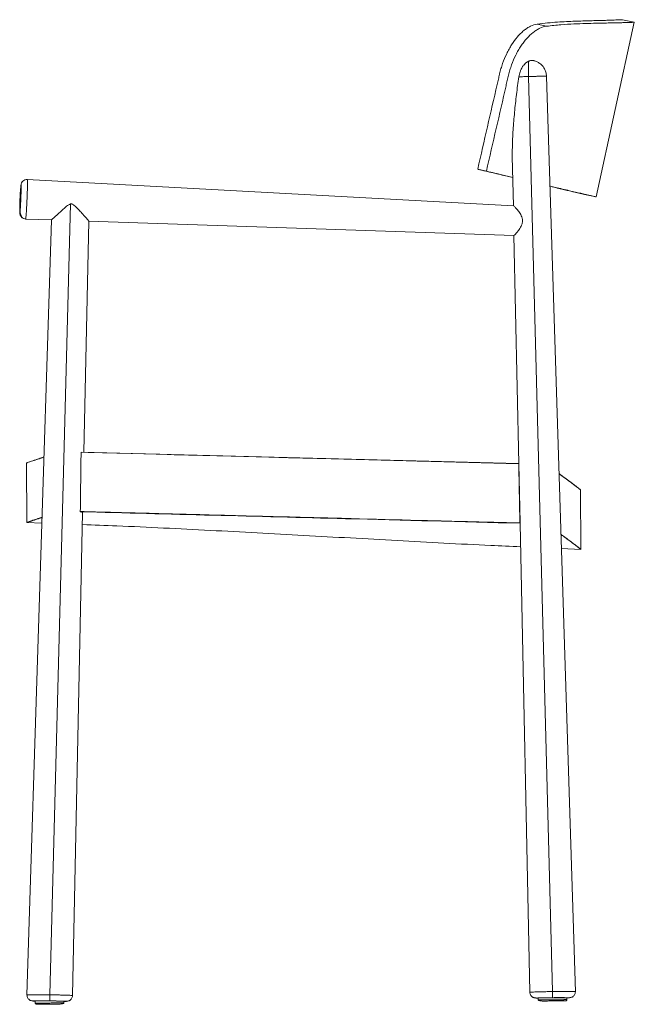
# Model space of a CAD drawing. Header units: millimetres. Extents: x -593 to -78, y -164 to 661.
import ezdxf

# ---------------------------------------------------------------- set-up
doc = ezdxf.new("R2010")
doc.units = ezdxf.units.MM

msp = doc.modelspace()

# ---------------------------------------------------------------- linework, layer by layer
at = {"color": 7, "linetype": 'Continuous', "lineweight": 15}
for p, q in [((-77.83, 659.09), (-87.71, 661.25)), ((-159.3, 657.49), (-151.33, 655.75)), ((-109.85, 512.77), (-77.89, 659.09)), ((-166.43, 613.66), (-146.35, -152.93)), ((-127.27, -153.01), (-151.37, 613.78)), ((-180.09, 546.51), (-179.23, 505.39)), ((-209.12, 536.04), (-201.8, 534.44)), ((-201.37, 534.29), (-208.69, 535.89)), ((-586.56, 526.99), (-587.61, 527.27)), ((-179.16, 505.41), (-586.65, 527.31)), ((-119.68, 514.91), (-109.79, 512.75)), ((-567.82, -155.64), (-550.47, 506.95)), ((-589.02, 494.4), (-587.98, 494.59)), ((-588.09, 494.28), (-566.34, 493.55)), ((-566.49, 493.43), (-586.9, -155.72)), ((-566.49, 493.43), (-566.49, 493.43)), ((-539.21, 298.93), (-535.16, 492.42)), ((-535.46, 492.51), (-178.68, 480.53)), ((-178.71, 480.53), (-174.7, 289.38)), ((-541.56, 298.99), (-174.51, 289.38)), ((-541.56, 298.99), (-541.56, 298.89)), ((-174.5, 289.27), (-541.56, 298.89)), ((-587.29, 289.89), (-587.28, 289.99)), ((-587, 240.13), (-587.29, 289.89)), ((-587.29, 289.89), (-587.29, 289.89)), ((-573.78, 294.43), (-572.74, 294.78)), ((-173.53, 239.66), (-174.5, 289.27)), ((-174.63, 285.87), (-173.69, 241.06)), ((-122.89, 267.37), (-122.88, 267.47)), ((-122.62, 217.57), (-122.89, 267.37)), ((-122.89, 267.37), (-122.89, 267.37)), ((-122.89, 267.37), (-122.89, 267.37)), ((-548.75, -156.23), (-540.27, 248.35)), ((-542.24, 249.13), (-542.18, 249.21)), ((-542.23, 249.22), (-542.18, 249.21)), ((-587, 240.09), (-587, 240.09)), ((-587, 240.09), (-587, 239.99)), ((-587, 239.97), (-574.47, 239.51)), ((-173.55, 239.63), (-173.53, 239.66)), ((-173.65, 239.06), (-165.43, -153.51)), ((-138.94, 218.21), (-122.62, 217.49)), ((-122.62, 217.57), (-122.62, 217.47)), ((-122.62, 217.57), (-122.62, 217.57)), ((-567.86, -160.75), (-567.82, -155.64)), ((-146.35, -152.93), (-146.31, -158.04)), ((-579.95, -160.83), (-579.93, -162.61)), ((-555.94, -162.39), (-555.95, -161.04)), ((-158.31, -158.33), (-158.29, -159.9)), ((-134.29, -159.68), (-134.31, -158.12))]:
    msp.add_line(p, q, dxfattribs=at)
at = {"color": 7, "linetype": 'Continuous', "lineweight": 15, "flags": 128}
for points in [[(-541.56, 298.89), (-535.57, 298.73), (-523.58, 298.42), (-499.61, 297.79), (-487.62, 297.48), (-475.64, 297.16), (-463.65, 296.85), (-451.66, 296.54), (-427.69, 295.91), (-415.7, 295.6), (-403.72, 295.28), (-391.73, 294.97), (-367.76, 294.34), (-355.77, 294.03), (-343.78, 293.71), (-331.8, 293.4), (-307.82, 292.77), (-283.85, 292.14), (-259.88, 291.52), (-247.89, 291.2), (-223.92, 290.57), (-199.21, 289.93), (-174.5, 289.28)], [(-174.51, 289.38), (-174.51, 289.33), (-174.5, 289.28)], [(-542.24, 249.03), (-542.24, 249.05), (-542.24, 249.08), (-542.24, 249.1), (-542.24, 249.13)], [(-173.53, 239.5), (-179.52, 239.66), (-203.49, 240.29), (-227.47, 240.91), (-251.44, 241.54), (-275.42, 242.16), (-287.4, 242.47), (-311.38, 243.1), (-335.35, 243.72), (-359.33, 244.35), (-383.3, 244.98), (-431.25, 246.23), (-455.22, 246.85), (-479.2, 247.48), (-503.17, 248.11), (-522.7, 248.62), (-542.24, 249.13)], [(-173.52, 239.4), (-173.52, 239.43), (-173.52, 239.45), (-173.53, 239.48), (-173.53, 239.5)], [(-579.95, -160.95), (-580.31, -160.92), (-580.45, -160.88), (-580.22, -160.85), (-579.64, -160.82), (-578.73, -160.79), (-577.51, -160.77), (-576.01, -160.76), (-574.28, -160.75), (-572.36, -160.76), (-570.32, -160.76), (-568.21, -160.78), (-566.1, -160.8), (-564.04, -160.82), (-562.09, -160.86), (-560.3, -160.89), (-558.74, -160.93), (-557.45, -160.97), (-556.45, -161.01), (-555.79, -161.05), (-555.47, -161.09), (-555.52, -161.13), (-555.92, -161.16), (-555.95, -161.16)], [(-158.3, -158.45), (-158.52, -158.44), (-158.79, -158.4), (-158.7, -158.37), (-158.26, -158.33), (-157.47, -158.29), (-156.36, -158.24), (-154.96, -158.2), (-153.31, -158.17), (-151.46, -158.13), (-149.46, -158.1), (-147.37, -158.08), (-145.25, -158.06), (-143.16, -158.05), (-141.16, -158.04), (-139.31, -158.04), (-137.66, -158.05), (-136.26, -158.07), (-135.15, -158.09), (-134.35, -158.12), (-133.91, -158.15), (-133.82, -158.19), (-134.09, -158.23), (-134.31, -158.24)]]:
    msp.add_lwpolyline(points, dxfattribs=at)
at = {"color": 7, "linetype": 'Continuous', "lineweight": 15}
msp.add_arc((-586.92, 522.32), 5, 86.9365, 177.51352, dxfattribs=at)
for points, knots in [([(-87.73, 661.23), (-87.73, 661.23), (-87.71, 661.23), (-88.43, 661.2), (-89.8, 661.14), (-91.85, 661.06), (-94.54, 660.95), (-97.32, 660.85), (-100.5, 660.75), (-104.08, 660.64), (-109, 660.51), (-114.57, 660.37), (-120.78, 660.21), (-127.5, 659.99), (-134.66, 659.69), (-142.27, 659.24), (-150.41, 658.62), (-156.34, 657.87), (-159.3, 657.49)], [0, 0, 0, 0, 0.041571, 0.108589, 0.175492, 0.242511, 0.309414, 0.376317, 0.409763, 0.476666, 0.543628, 0.61059, 0.678038, 0.745486, 0.808843, 0.872198, 0.936103, 1, 1, 1, 1]), ([(-159.3, 657.49), (-161.13, 657.22), (-162.98, 656.63), (-165.79, 655.28), (-166.74, 654.74), (-168.62, 653.52), (-169.55, 652.84), (-171.39, 651.35), (-172.29, 650.54), (-174.07, 648.79), (-174.95, 647.85), (-177.53, 644.85), (-179.14, 642.67), (-181.39, 639.13), (-182.12, 637.91), (-183.17, 636.01), (-183.51, 635.37), (-184.18, 634.08), (-184.5, 633.42), (-186.08, 630.13), (-187.2, 627.39), (-188.44, 623.85), (-188.68, 623.14), (-189.15, 621.7), (-189.37, 620.98), (-190.01, 618.79), (-190.4, 617.33), (-190.84, 615.48), (-190.93, 615.11), (-191.1, 614.38), (-191.35, 613.27), (-191.95, 610.68), (-197.9, 584.81), (-203.68, 559.69), (-209.12, 536.04)], [0, 0, 0, 0, 0.0625, 0.0625, 0.09375, 0.09375, 0.125, 0.125, 0.15625, 0.15625, 0.1875, 0.1875, 0.25, 0.25, 0.28125, 0.28125, 0.296875, 0.296875, 0.3125, 0.3125, 0.375, 0.375, 0.390625, 0.390625, 0.40625, 0.40625, 0.4375, 0.4375, 0.445313, 0.445313, 0.453125, 0.46875, 0.5, 1, 1, 1, 1]), ([(-151.33, 655.75), (-153.17, 655.5), (-155.03, 654.94), (-157.85, 653.64), (-158.8, 653.14), (-160.22, 652.26), (-160.69, 651.94), (-161.63, 651.29), (-162.1, 650.94), (-164.42, 649.14), (-166.22, 647.44), (-168.41, 645.01), (-168.84, 644.51), (-169.69, 643.48), (-170.11, 642.96), (-171.34, 641.35), (-172.14, 640.23), (-173.68, 637.91), (-174.42, 636.7), (-175.85, 634.21), (-176.54, 632.92), (-178.49, 628.97), (-179.65, 626.25), (-181.18, 622.02), (-181.65, 620.58), (-182.32, 618.4), (-182.53, 617.66), (-182.93, 616.19), (-183.12, 615.45), (-183.48, 613.97), (-183.65, 613.23), (-184, 611.74), (-184.51, 609.51), (-190.5, 583.5), (-196.32, 558.23), (-201.8, 534.44)], [0, 0, 0, 0, 0.0625, 0.0625, 0.09375, 0.09375, 0.109375, 0.109375, 0.125, 0.125, 0.1875, 0.1875, 0.203125, 0.203125, 0.21875, 0.21875, 0.25, 0.25, 0.28125, 0.28125, 0.3125, 0.3125, 0.375, 0.375, 0.40625, 0.40625, 0.421875, 0.421875, 0.4375, 0.4375, 0.453125, 0.453125, 0.46875, 0.5, 1, 1, 1, 1]), ([(-77.94, 659.1), (-77.96, 659.1), (-78.01, 659.1), (-78.92, 659.06), (-80.48, 659.01), (-82.73, 658.93), (-85.65, 658.83), (-89.23, 658.73), (-93.43, 658.62), (-98.26, 658.52), (-103.73, 658.42), (-110.4, 658.28), (-118.49, 658.08), (-128.27, 657.73), (-137.34, 657.19), (-145.14, 656.51), (-149.27, 656), (-151.33, 655.75)], [0, 0, 0, 0, 0.055464, 0.122909, 0.189889, 0.256868, 0.324312, 0.391756, 0.457988, 0.524219, 0.590908, 0.657596, 0.742458, 0.827584, 0.9136, 0.956801, 1, 1, 1, 1]), ([(-161.72, 626.81), (-162.01, 626.89), (-162.78, 627.11), (-163.99, 627.08), (-165.12, 626.89), (-165.82, 626.67), (-166.23, 626.51), (-166.44, 626.42), (-166.54, 626.38)], [0, 0, 0, 0, 0.190803, 0.510641, 0.753581, 0.876545, 0.938241, 1, 1, 1, 1]), ([(-174.63, 613.42), (-174.52, 614.15), (-174.38, 614.87), (-174.02, 616.3), (-173.81, 617), (-173.43, 618.04), (-173.3, 618.38), (-173.02, 619.04), (-172.87, 619.37), (-172.41, 620.32), (-172.08, 620.93), (-171.53, 621.79), (-171.34, 622.08), (-170.96, 622.62), (-170.76, 622.88), (-170.15, 623.62), (-169.73, 624.08), (-169.07, 624.7), (-168.85, 624.89), (-168.4, 625.26), (-168.17, 625.43), (-167.48, 625.9), (-167.01, 626.16), (-166.54, 626.38)], [0, 0, 0, 0, 0.125, 0.125, 0.25, 0.25, 0.3125, 0.3125, 0.375, 0.375, 0.5, 0.5, 0.5625, 0.5625, 0.625, 0.625, 0.75, 0.75, 0.8125, 0.8125, 0.875, 0.875, 1, 1, 1, 1]), ([(-166.43, 613.66), (-166.44, 614.88), (-166.45, 616.16), (-166.47, 618.72), (-166.48, 619.99), (-166.51, 622.33), (-166.51, 623.39), (-166.53, 625.17), (-166.54, 625.88), (-166.54, 626.38)], [0, 0, 0, 0, 0.25, 0.25, 0.5, 0.5, 0.75, 0.75, 1, 1, 1, 1]), ([(-151.37, 613.78), (-151.5, 615), (-151.74, 617.22), (-152.95, 619.96), (-154.19, 621.8), (-155.33, 623.08), (-156.39, 624.09), (-157.76, 625.14), (-159.58, 626.21), (-161.08, 626.59), (-161.74, 626.75)], [0, 0, 0, 0, 0.203585, 0.370667, 0.492952, 0.583781, 0.653707, 0.742716, 0.88695, 1, 1, 1, 1]), ([(-174.63, 613.42), (-175.31, 608.46), (-176.68, 598.55), (-178.28, 583.7), (-179.29, 571.34), (-179.86, 561.49), (-180.08, 554.16), (-180.21, 549.13), (-180.09, 546.64), (-180.08, 546.51)], [0, 0, 0, 0, 0.220635, 0.441611, 0.662266, 0.772897, 0.883667, 0.994008, 1, 1, 1, 1]), ([(-166.43, 613.66), (-167.75, 613.63), (-169.15, 613.59), (-171.95, 613.51), (-173.34, 613.46), (-174.63, 613.42)], [0, 0, 0, 0, 0.5, 0.5, 1, 1, 1, 1]), ([(-208.69, 535.89), (-208.78, 535.91), (-208.92, 535.95), (-209.06, 536.01), (-209.12, 536.04)], [-7.7922728, -7.7922728, -7.7922728, -7.7922728, -7.3719817, -7.0945118, -7.0945118, -7.0945118, -7.0945118]), ([(-208.69, 535.89), (-204.45, 534.88), (-195.97, 532.86), (-186.39, 530.6), (-181.29, 529.39), (-179.72, 529.02)], [0, 0, 0, 0, 0.409136, 0.818258, 1, 1, 1, 1]), ([(-201.37, 534.29), (-197.13, 533.28), (-189.54, 531.48), (-182.74, 529.88), (-179.73, 529.17)], [0, 0, 0, 0, 0.5578, 1, 1, 1, 1]), ([(-591.91, 522.54), (-591.96, 522.54), (-592.01, 522.24), (-592.15, 521.09), (-592.3, 519.39), (-592.47, 516.83), (-592.62, 514.05), (-592.7, 512.54), (-592.83, 509.52), (-592.89, 508.01), (-592.97, 505.23), (-593.03, 502.67), (-593.03, 500.96), (-592.99, 499.8), (-592.96, 499.5), (-592.92, 499.49)], [0, 0, 0, 0, 0.125, 0.125, 0.25, 0.375, 0.375, 0.5, 0.5, 0.625, 0.625, 0.75, 0.875, 0.875, 1, 1, 1, 1]), ([(-592.92, 499.49), (-592.96, 499.5), (-592.99, 499.8), (-593.03, 500.96), (-593.03, 502.67), (-592.97, 505.23), (-592.89, 508.01), (-592.83, 509.52), (-592.7, 512.54), (-592.62, 514.05), (-592.47, 516.83), (-592.3, 519.39), (-592.15, 521.09), (-592.01, 522.24), (-591.96, 522.54), (-591.91, 522.54)], [0, 0, 0, 0, 0.125, 0.125, 0.25, 0.375, 0.375, 0.5, 0.5, 0.625, 0.625, 0.75, 0.875, 0.875, 1, 1, 1, 1]), ([(-591.68, 522.61), (-591.73, 522.35), (-591.87, 521.69), (-592.06, 520.25), (-592.27, 518.3), (-592.44, 516.03), (-592.57, 513.77), (-592.68, 511.51), (-592.77, 509.26), (-592.85, 507.09), (-592.91, 505.04), (-592.96, 503.11), (-592.88, 500.85), (-592.54, 498.78), (-591.94, 497.09), (-591.22, 495.85), (-590.23, 494.82), (-589.43, 494.54), (-589.02, 494.4)], [0, 0, 0, 0, 0.032836, 0.085263, 0.158966, 0.227686, 0.292345, 0.354961, 0.417085, 0.478742, 0.539934, 0.601541, 0.672256, 0.759554, 0.811265, 0.868813, 0.932016, 1, 1, 1, 1]), ([(-591.91, 522.54), (-591.86, 522.53), (-591.83, 522.23), (-591.8, 521.07), (-591.79, 519.36), (-591.85, 516.8), (-591.94, 514.02), (-592, 512.51), (-592.13, 509.49), (-592.2, 507.98), (-592.36, 505.2), (-592.52, 502.64), (-592.67, 500.94), (-592.81, 499.79), (-592.87, 499.49), (-592.92, 499.49)], [0, 0, 0, 0, 0.125, 0.125, 0.25, 0.375, 0.375, 0.5, 0.5, 0.625, 0.625, 0.75, 0.875, 0.875, 1, 1, 1, 1]), ([(-586.65, 527.31), (-586.61, 527.31), (-586.58, 527.3), (-586.56, 526.99), (-586.56, 526.99)], [0, 0, 0, 0, 0.99872, 1, 1, 1, 1]), ([(-148.48, 521.81), (-148.21, 521.74), (-145.49, 521.1), (-140.99, 520.05), (-134.92, 518.63), (-129.56, 517.37), (-124.8, 516.26), (-120.68, 515.3), (-117.21, 514.48), (-114.39, 513.83), (-112.23, 513.32), (-110.76, 512.98), (-109.95, 512.79), (-109.92, 512.78), (-109.91, 512.78)], [0, 0, 0, 0, 0.01023, 0.101639, 0.193254, 0.285031, 0.377067, 0.469263, 0.561716, 0.654328, 0.74714, 0.839339, 0.931734, 1, 1, 1, 1]), ([(-148.48, 521.66), (-147.84, 521.51), (-145.2, 520.89), (-141.11, 519.93), (-136.23, 518.79), (-131.97, 517.79), (-128.36, 516.95), (-125.4, 516.25), (-122.67, 515.61), (-120.57, 515.12), (-119.61, 514.9), (-119.68, 514.91), (-119.69, 514.92)], [0, 0, 0, 0, 0.032371, 0.134891, 0.23895, 0.343548, 0.448324, 0.549307, 0.650447, 0.802036, 0.954154, 1, 1, 1, 1]), ([(-550.47, 506.95), (-551.08, 506.65), (-552.84, 505.83), (-555.2, 503.63), (-557.95, 501.24), (-560.52, 498.88), (-562.57, 497.01), (-564.12, 495.59), (-565.13, 494.66), (-565.88, 493.97), (-566.32, 493.56), (-566.52, 493.38), (-566.48, 493.42), (-566.47, 493.43)], [0, 0, 0, 0, 0.071246, 0.202062, 0.335852, 0.466476, 0.600978, 0.685061, 0.771148, 0.841886, 0.914563, 0.985372, 1, 1, 1, 1]), ([(-535.19, 492.42), (-535.18, 492.42), (-535.13, 492.46), (-535.68, 493.21), (-536.93, 494.73), (-538.54, 496.58), (-540.46, 498.71), (-542.87, 501.32), (-545.22, 503.8), (-547.23, 505.67), (-548.5, 506.68), (-549.67, 507.07), (-550.2, 506.99), (-550.47, 506.95)], [0, 0, 0, 0, 0.02534, 0.155594, 0.292449, 0.398234, 0.50702, 0.654053, 0.805245, 0.874873, 0.944849, 0.97284, 1, 1, 1, 1]), ([(-178.68, 480.53), (-178.52, 480.63), (-178.21, 480.83), (-176.78, 482.38), (-175.19, 484.33), (-173.74, 486.42), (-172.56, 488.47), (-171.61, 490.95), (-171.48, 493.7), (-172.14, 496.06), (-173.06, 497.98), (-174.12, 499.69), (-175.26, 501.27), (-176.36, 502.64), (-177.34, 503.76), (-178.33, 504.8), (-178.95, 505.35), (-179.12, 505.39), (-179.16, 505.41)], [0, 0, 0, 0, 0.087469, 0.174604, 0.270054, 0.327188, 0.385857, 0.45299, 0.520786, 0.578454, 0.629337, 0.681564, 0.736217, 0.791941, 0.84154, 0.892381, 0.973854, 1, 1, 1, 1]), ([(-592.92, 499.49), (-592.88, 498.86), (-592.81, 497.88), (-592.23, 496.69), (-591.62, 495.85), (-590.83, 495.18), (-589.97, 494.64), (-589.31, 494.54), (-589, 494.48)], [0, 0, 0, 0, 0.271428, 0.417683, 0.567086, 0.716488, 0.862741, 1, 1, 1, 1]), ([(-587.98, 494.59), (-587.98, 494.59), (-588.02, 494.28), (-588.06, 494.28), (-588.09, 494.28)], [0, 0, 0, 0, 0.0003194, 1, 1, 1, 1]), ([(-587.29, 289.89), (-587.28, 289.89), (-587.27, 289.89), (-587.06, 289.96), (-586.58, 290.12), (-585.96, 290.33), (-585.09, 290.62), (-583.71, 291.08), (-582.38, 291.53), (-580.81, 292.06), (-579.08, 292.64), (-577.13, 293.3), (-574.91, 294.05), (-573.66, 294.47), (-572.87, 294.74), (-572.74, 294.78)], [0, 0, 0, 0, 0.031836, 0.159185, 0.222857, 0.286529, 0.413878, 0.47755, 0.6049, 0.668572, 0.732244, 0.859593, 0.923265, 0.986937, 1, 1, 1, 1]), ([(-587.29, 289.89), (-587.28, 289.89), (-587.24, 289.9), (-587.1, 289.95), (-586.57, 290.13), (-586.56, 290.13)], [0, 0, 0, 0, 0.197636, 0.988253, 1, 1, 1, 1]), ([(-587.28, 289.99), (-587.28, 289.99), (-587.27, 289.99), (-587, 290.08), (-586.19, 290.35), (-584.92, 290.78), (-583.18, 291.36), (-580.86, 292.14), (-577.79, 293.17), (-575.02, 294.11), (-573.12, 294.75), (-572.73, 294.88)], [0, 0, 0, 0, 0.0315629, 0.1578205, 0.2841042, 0.4103879, 0.5368814, 0.6633748, 0.8124574, 0.9615399, 1, 1, 1, 1]), ([(-140.91, 280.95), (-140.56, 280.69), (-139.84, 280.17), (-138.79, 279.4), (-137.76, 278.64), (-136.92, 278.02), (-136.27, 277.54), (-135.79, 277.19), (-135.17, 276.73), (-134.56, 276.27), (-133.96, 275.83), (-133.38, 275.4), (-132.82, 274.98), (-132.27, 274.57), (-131.87, 274.27), (-131.35, 273.88), (-130.72, 273.41), (-129.99, 272.86), (-129.3, 272.34), (-128.76, 271.93), (-128.23, 271.54), (-127.83, 271.23), (-127.45, 270.94), (-127.17, 270.73), (-126.81, 270.46), (-126.46, 270.2), (-126.14, 269.95), (-125.9, 269.77), (-125.6, 269.54), (-125.24, 269.27), (-124.85, 268.97), (-124.5, 268.7), (-124.23, 268.5), (-123.98, 268.31), (-123.8, 268.17), (-123.64, 268.05), (-123.53, 267.96), (-123.39, 267.86), (-123.28, 267.77), (-123.17, 267.69), (-123.08, 267.62), (-123.01, 267.56), (-122.96, 267.52), (-122.9, 267.48), (-122.89, 267.47), (-122.88, 267.47)], [0, 0, 0, 0, 0.029695, 0.060951, 0.092207, 0.123463, 0.139091, 0.154719, 0.170347, 0.201603, 0.217231, 0.232859, 0.264115, 0.279743, 0.295371, 0.310999, 0.342255, 0.373512, 0.404768, 0.436024, 0.451652, 0.482908, 0.498536, 0.514164, 0.529792, 0.561048, 0.576676, 0.592304, 0.607932, 0.639188, 0.670444, 0.7017, 0.732956, 0.748584, 0.77984, 0.795468, 0.811096, 0.826724, 0.85798, 0.873608, 0.889236, 0.920492, 0.93612, 0.951748, 1, 1, 1, 1]), ([(-140.91, 280.84), (-140.53, 280.57), (-139.37, 279.72), (-137.66, 278.47), (-135, 276.51), (-132.65, 274.76), (-130.57, 273.2), (-129.16, 272.13), (-127.46, 270.85), (-126.05, 269.78), (-124.92, 268.92), (-124.22, 268.39), (-123.56, 267.88), (-123.14, 267.56), (-123.08, 267.51), (-123.07, 267.51)], [0, 0, 0, 0, 0.033672, 0.103575, 0.173477, 0.313293, 0.383196, 0.453098, 0.523001, 0.662818, 0.732721, 0.802624, 0.872526, 0.988958, 1, 1, 1, 1]), ([(-542.24, 249.03), (-541.84, 248.95), (-541.03, 248.79), (-540.38, 248.56), (-540.32, 248.41), (-540.29, 248.34)], [0, 0, 0, 0, 0.3397, 0.689257, 1, 1, 1, 1]), ([(-173.52, 239.4), (-222.32, 240.68), (-345.23, 243.88), (-468.13, 247.09), (-542.24, 249.03)], [147.624373, 147.624373, 147.624373, 147.624373, 294.26576, 516.964734, 516.964734, 516.964734, 516.964734]), ([(-542.23, 249.22), (-480.78, 247.62), (-419.33, 246.02), (-296.43, 242.84), (-234.98, 241.25), (-173.53, 239.66)], [0, 0, 0, 0, 0.5, 0.5, 1, 1, 1, 1]), ([(-542.18, 249.21), (-525.39, 248.77), (-488.13, 247.8), (-426.69, 246.2), (-344.1, 244.06), (-258.49, 241.84), (-197.05, 240.24), (-173.55, 239.63)], [0, 0, 0, 0, 0.1366276, 0.3032944, 0.5, 0.8087331, 1, 1, 1, 1]), ([(-587, 240.13), (-586.96, 240.15), (-586.88, 240.18), (-586.25, 240.39), (-585.24, 240.73), (-583.82, 241.21), (-581.99, 241.83), (-579.74, 242.59), (-577.22, 243.44), (-575.25, 244.11), (-574.32, 244.43)], [0, 0, 0, 0, 0.1263374, 0.2526748, 0.3791952, 0.5057155, 0.6327918, 0.7598679, 0.8871315, 1, 1, 1, 1]), ([(-574.33, 244.25), (-574.54, 244.18), (-575.9, 243.72), (-578.12, 242.97), (-581.04, 241.99), (-583.58, 241.14), (-585.54, 240.48), (-586.77, 240.07), (-586.92, 240.02), (-587, 239.99)], [0, 0, 0, 0, 0.024627, 0.15964, 0.29471, 0.470784, 0.646858, 0.823429, 1, 1, 1, 1]), ([(-574.32, 244.35), (-574.56, 244.27), (-575.39, 243.99), (-577.21, 243.38), (-579.14, 242.73), (-581.25, 242.02), (-582.7, 241.53), (-583.92, 241.12), (-584.98, 240.77), (-585.79, 240.49), (-586.33, 240.31), (-586.48, 240.26), (-586.53, 240.25)], [0, 0, 0, 0, 0.0349, 0.119016, 0.287254, 0.37137, 0.539608, 0.623724, 0.70784, 0.876078, 0.960193, 1, 1, 1, 1]), ([(-173.68, 241.73), (-173.68, 241.58), (-173.7, 241.23), (-173.68, 240.69), (-173.63, 240.09), (-173.56, 239.7), (-173.53, 239.5)], [0, 0, 0, 0, 0.1959193, 0.4711846, 0.7354042, 1, 1, 1, 1]), ([(-540.48, 238.25), (-530.83, 237.9), (-495.07, 236.62), (-433.21, 233.47), (-354.9, 229.24), (-276.57, 224.89), (-216.01, 221.57), (-181.56, 220.08), (-173.24, 219.72)], [0, 0, 0, 0, 0.078814, 0.291953, 0.505251, 0.718656, 0.932076, 1, 1, 1, 1]), ([(-122.88, 217.77), (-122.93, 217.81), (-123.03, 217.89), (-123.47, 218.23), (-124.02, 218.65), (-124.97, 219.37), (-126.19, 220.31), (-127.69, 221.45), (-128.95, 222.4), (-130.82, 223.82), (-132.97, 225.43), (-135.4, 227.24), (-137.26, 228.62), (-138.65, 229.64), (-139.32, 230.12)], [0, 0, 0, 0, 0.062118, 0.134794, 0.207469, 0.280145, 0.425509, 0.498184, 0.57086, 0.643536, 0.788899, 0.861574, 0.93425, 1, 1, 1, 1]), ([(-122.62, 217.47), (-122.72, 217.55), (-122.91, 217.69), (-124.47, 218.89), (-126.95, 220.78), (-130.52, 223.49), (-134.57, 226.53), (-137.93, 229), (-139.31, 230.02)], [0, 0, 0, 0, 0.173109, 0.346224, 0.519316, 0.692425, 0.873734, 1, 1, 1, 1]), ([(-586.9, -155.72), (-586.87, -156.22), (-586.81, -157.19), (-586.25, -158.44), (-585.52, -159.36), (-584.76, -159.96), (-583.96, -160.37), (-583.3, -160.54), (-582.38, -160.7), (-581.5, -160.76), (-581.03, -160.8)], [0, 0, 0, 0, 0.118551, 0.230497, 0.332351, 0.424759, 0.51206, 0.648365, 0.812361, 1, 1, 1, 1]), ([(-554.69, -161.03), (-554.26, -161), (-553.27, -160.95), (-552.43, -160.83), (-551.71, -160.63), (-551.03, -160.31), (-550.27, -159.75), (-549.51, -158.87), (-548.9, -157.67), (-548.8, -156.72), (-548.74, -156.23)], [0, 0, 0, 0, 0.172323, 0.392048, 0.484043, 0.573572, 0.667128, 0.769339, 0.881298, 1, 1, 1, 1]), ([(-165.43, -153.51), (-165.37, -154), (-165.27, -154.96), (-164.66, -156.16), (-163.9, -157.03), (-163.14, -157.59), (-162.34, -157.97), (-161.67, -158.11), (-160.77, -158.25), (-159.91, -158.29), (-159.48, -158.32)], [0, 0, 0, 0, 0.118705, 0.230667, 0.33288, 0.426439, 0.515969, 0.65768, 0.827672, 1, 1, 1, 1]), ([(-133.14, -158.09), (-132.67, -158.05), (-131.66, -157.97), (-130.81, -157.83), (-130.09, -157.6), (-129.41, -157.25), (-128.65, -156.65), (-127.92, -155.72), (-127.36, -154.48), (-127.3, -153.51), (-127.27, -153.01)], [0, 0, 0, 0, 0.187628, 0.399363, 0.487969, 0.575265, 0.667668, 0.769516, 0.881455, 1, 1, 1, 1]), ([(-579.94, -162.6), (-579.89, -162.66), (-579.79, -162.78), (-579.01, -162.96), (-577.8, -163.13), (-576.19, -163.28), (-574.28, -163.4), (-572.16, -163.47), (-569.94, -163.51), (-568.46, -163.5), (-567.72, -163.5)], [0, 0, 0, 0, 0.128783, 0.257248, 0.384949, 0.511493, 0.6365, 0.759657, 0.880849, 1, 1, 1, 1]), ([(-579.94, -162.6), (-579.92, -162.72), (-579.89, -162.96), (-579.65, -163.29), (-579.23, -163.56), (-578.91, -163.56), (-578.71, -163.56)], [0, 0, 0, 0, 0.215556, 0.434825, 0.64907, 1, 1, 1, 1]), ([(-578.72, -163.59), (-578.72, -163.59), (-578.65, -163.59), (-578.12, -163.59), (-577.14, -163.58), (-575.74, -163.57), (-574.58, -163.56), (-573.85, -163.55), (-573.76, -163.55)], [0, 0, 0, 0, 0.003921, 0.244103, 0.484256, 0.72443, 0.964598, 1, 1, 1, 1]), ([(-573.76, -163.55), (-573.27, -163.54), (-572.18, -163.53), (-570.14, -163.51), (-568.66, -163.5), (-567.93, -163.5)], [0, 0, 0, 0, 0.284955, 0.645674, 1, 1, 1, 1]), ([(-567.94, -162.5), (-567.93, -162.62), (-567.93, -162.74), (-567.93, -162.99), (-567.93, -163.11), (-567.93, -163.3), (-567.93, -163.38), (-567.93, -163.48), (-567.93, -163.5), (-567.93, -163.5)], [0, 0, 0, 0, 0.25, 0.25, 0.5, 0.5, 0.75, 0.75, 1, 1, 1, 1]), ([(-567.93, -163.5), (-567.21, -163.49), (-565.76, -163.48), (-563.71, -163.46), (-562.37, -163.45), (-561.81, -163.44), (-561.8, -163.44)], [0, 0, 0, 0, 0.332565, 0.665172, 0.997739, 1, 1, 1, 1]), ([(-561.8, -163.44), (-561.8, -163.44), (-561.14, -163.44), (-559.97, -163.43), (-558.35, -163.34), (-557.03, -163.14), (-556.11, -162.78), (-555.99, -162.52), (-555.93, -162.39)], [0, 0, 0, 0, 0.002465, 0.193547, 0.388409, 0.588409, 0.793094, 1, 1, 1, 1]), ([(-158.29, -159.89), (-158.23, -160.02), (-158.11, -160.27), (-157.17, -160.61), (-155.82, -160.8), (-154.17, -160.85), (-152.89, -160.84), (-152.13, -160.84), (-152.03, -160.84)], [0, 0, 0, 0, 0.201663, 0.401161, 0.596119, 0.786092, 0.972385, 1, 1, 1, 1]), ([(-152.03, -160.84), (-151.53, -160.83), (-150.4, -160.82), (-148.44, -160.81), (-147, -160.79), (-146.28, -160.79)], [0, 0, 0, 0, 0.287733, 0.643887, 1, 1, 1, 1]), ([(-146.29, -159.79), (-146.29, -159.9), (-146.29, -160.03), (-146.29, -160.28), (-146.29, -160.4), (-146.29, -160.59), (-146.28, -160.67), (-146.28, -160.76), (-146.28, -160.79), (-146.28, -160.79)], [0, 0, 0, 0, 0.25, 0.25, 0.5, 0.5, 0.75, 0.75, 1, 1, 1, 1]), ([(-146.28, -160.79), (-145.56, -160.78), (-144.12, -160.77), (-142.05, -160.75), (-140.13, -160.73), (-138.45, -160.72), (-137.08, -160.71), (-136.04, -160.7), (-135.68, -160.69), (-135.5, -160.69)], [0, 0, 0, 0, 0.142965, 0.285948, 0.428914, 0.571893, 0.714866, 0.857825, 1, 1, 1, 1]), ([(-135.5, -160.68), (-135.41, -160.68), (-135.19, -160.68), (-134.85, -160.56), (-134.53, -160.33), (-134.33, -160.01), (-134.3, -159.79), (-134.29, -159.68)], [0, 0, 0, 0, 0.160171, 0.363527, 0.575061, 0.789346, 1, 1, 1, 1])]:
    msp.add_open_spline(points, degree=3, knots=knots, dxfattribs=at)
at = {"color": 8, "linetype": 'Continuous', "lineweight": 15}
for points, knots in [([(-151.41, 613.78), (-151.4, 613.78), (-151.38, 613.8), (-151.55, 613.81), (-151.86, 613.83), (-152.39, 613.85), (-153.2, 613.86), (-154.19, 613.86), (-155.15, 613.86), (-155.97, 613.85), (-156.88, 613.84), (-157.78, 613.83), (-158.68, 613.82), (-159.62, 613.8), (-160.71, 613.79), (-162.15, 613.76), (-163.73, 613.73), (-165.24, 613.69), (-166.09, 613.67), (-166.43, 613.66)], [0, 0, 0, 0, 0.038161, 0.101289, 0.165673, 0.230996, 0.318266, 0.411885, 0.460886, 0.51116, 0.562556, 0.614896, 0.653901, 0.699209, 0.750511, 0.807372, 0.892832, 0.956481, 1, 1, 1, 1]), ([(-586.56, 526.99), (-586.54, 526.72), (-586.5, 526.17), (-586.48, 524.6), (-586.5, 522.53), (-586.54, 520.01), (-586.62, 517.14), (-586.73, 514.02), (-586.86, 510.77), (-587.01, 507.53), (-587.18, 504.41), (-587.35, 501.54), (-587.52, 499.02), (-587.69, 496.97), (-587.85, 495.4), (-587.93, 494.86), (-587.98, 494.59)], [0, 0, 0, 0, 0.071345, 0.142782, 0.214219, 0.285655, 0.357092, 0.428529, 0.499966, 0.571402, 0.642839, 0.714276, 0.785713, 0.857149, 0.928586, 1, 1, 1, 1]), ([(-586.89, -155.72), (-586.89, -155.72), (-587.01, -155.7), (-586.57, -155.66), (-585.54, -155.61), (-583.74, -155.57), (-581.36, -155.56), (-578.45, -155.55), (-575.14, -155.57), (-571.55, -155.59), (-569.06, -155.63), (-567.82, -155.64)], [0, 0, 0, 0, 0.0035, 0.128057, 0.25261, 0.377173, 0.501734, 0.626293, 0.750864, 0.875431, 1, 1, 1, 1]), ([(-567.82, -155.64), (-566.57, -155.66), (-564.07, -155.69), (-560.47, -155.76), (-557.15, -155.84), (-554.24, -155.92), (-551.86, -156), (-550.07, -156.08), (-549.05, -156.16), (-548.62, -156.21), (-548.75, -156.23), (-548.75, -156.23)], [0, 0, 0, 0, 0.124987, 0.249973, 0.374965, 0.499945, 0.624927, 0.749914, 0.87489, 0.99987, 1, 1, 1, 1]), ([(-165.43, -153.51), (-165.43, -153.51), (-165.55, -153.49), (-165.12, -153.45), (-164.11, -153.37), (-162.31, -153.29), (-159.93, -153.2), (-157.02, -153.12), (-153.7, -153.05), (-150.1, -152.98), (-147.6, -152.95), (-146.35, -152.93)], [0, 0, 0, 0, 0.000072, 0.125059, 0.250042, 0.375036, 0.500026, 0.625013, 0.750013, 0.875005, 1, 1, 1, 1]), ([(-146.35, -152.93), (-145.11, -152.91), (-142.62, -152.88), (-139.03, -152.85), (-135.72, -152.84), (-132.81, -152.84), (-130.43, -152.86), (-128.63, -152.9), (-127.6, -152.94), (-127.16, -152.98), (-127.28, -153.01), (-127.28, -153.01)], [0, 0, 0, 0, 0.124572, 0.24914, 0.373714, 0.498275, 0.622839, 0.747405, 0.87196, 0.996518, 1, 1, 1, 1]), ([(-579.95, -161.02), (-580.29, -161), (-581.09, -160.97), (-581.77, -160.92), (-582.04, -160.87), (-581.74, -160.83), (-580.93, -160.79), (-579.61, -160.76), (-577.85, -160.74), (-575.71, -160.72), (-573.27, -160.72), (-570.62, -160.73), (-568.78, -160.75), (-567.86, -160.75)], [0, 0, 0, 0, 0.070068, 0.163058, 0.256054, 0.349047, 0.442038, 0.535035, 0.628028, 0.721018, 0.814015, 0.907007, 1, 1, 1, 1]), ([(-579.93, -162.6), (-579.93, -162.6), (-579.62, -162.6), (-578.42, -162.59), (-577.53, -162.58), (-575.31, -162.56), (-573.98, -162.55), (-571.08, -162.53), (-569.51, -162.51), (-567.94, -162.5)], [0, 0, 0, 0, 0.25, 0.25, 0.5, 0.5, 0.75, 0.75, 1, 1, 1, 1]), ([(-567.94, -162.5), (-566.36, -162.48), (-564.79, -162.47), (-561.89, -162.45), (-560.56, -162.43), (-558.34, -162.41), (-557.45, -162.41), (-556.25, -162.4), (-555.94, -162.39), (-555.94, -162.39)], [0, 0, 0, 0, 0.25, 0.25, 0.5, 0.5, 0.75, 0.75, 1, 1, 1, 1]), ([(-567.86, -160.75), (-566.94, -160.76), (-565.09, -160.78), (-562.42, -160.82), (-559.97, -160.86), (-557.81, -160.91), (-556.06, -160.97), (-554.75, -161.02), (-553.96, -161.07), (-553.69, -161.12), (-554, -161.17), (-554.73, -161.21), (-555.57, -161.22), (-555.95, -161.23)], [0, 0, 0, 0, 0.092687, 0.185373, 0.278065, 0.370748, 0.463435, 0.556127, 0.648811, 0.741499, 0.834189, 0.926873, 1, 1, 1, 1]), ([(-146.31, -158.04), (-147.23, -158.05), (-149.08, -158.07), (-151.75, -158.11), (-154.2, -158.15), (-156.36, -158.2), (-158.12, -158.25), (-159.42, -158.31), (-160.21, -158.36), (-160.48, -158.41), (-160.17, -158.46), (-159.46, -158.49), (-158.65, -158.51), (-158.3, -158.52)], [0, 0, 0, 0, 0.093201, 0.186401, 0.279607, 0.372805, 0.466006, 0.559212, 0.652411, 0.745612, 0.838817, 0.932015, 1, 1, 1, 1]), ([(-158.29, -159.89), (-158.29, -159.89), (-157.98, -159.89), (-156.78, -159.88), (-155.89, -159.87), (-153.67, -159.85), (-152.34, -159.84), (-149.43, -159.81), (-147.86, -159.8), (-146.29, -159.79)], [0, 0, 0, 0, 0.25, 0.25, 0.5, 0.5, 0.75, 0.75, 1, 1, 1, 1]), ([(-146.31, -158.04), (-145.39, -158.03), (-143.55, -158.02), (-140.9, -158.01), (-138.46, -158.01), (-136.32, -158.02), (-134.56, -158.05), (-133.24, -158.08), (-132.43, -158.12), (-132.14, -158.16), (-132.4, -158.21), (-133.1, -158.26), (-133.93, -158.29), (-134.3, -158.31)], [0, 0, 0, 0, 0.092437, 0.184873, 0.277315, 0.369749, 0.462186, 0.554628, 0.647062, 0.7395, 0.83194, 0.924375, 1, 1, 1, 1])]:
    msp.add_open_spline(points, degree=3, knots=knots, dxfattribs=at)
at = {"color": 7, "linetype": 'Continuous', "lineweight": 15}
for points in [[(-201.37, 534.29), (-201.52, 534.32), (-201.66, 534.37), (-201.8, 534.44)], [(-541.56, 298.89), (-541.78, 282.33), (-542, 265.78), (-542.23, 249.22)], [(-174.5, 289.28), (-174.61, 288.17), (-174.65, 287.06), (-174.63, 285.95)]]:
    msp.add_open_spline(points, degree=3, dxfattribs=at)
at = {"color": 8, "linetype": 'Continuous', "lineweight": 15}
msp.add_open_spline([(-146.29, -159.79), (-146.18, -159.79), (-145.97, -159.78), (-145.64, -159.78), (-145.32, -159.78), (-144.99, -159.77), (-144.67, -159.77), (-144.35, -159.77), (-144.03, -159.77), (-143.71, -159.76), (-143.4, -159.76), (-143.08, -159.76), (-142.77, -159.76), (-142.46, -159.75), (-142.15, -159.75), (-141.85, -159.75), (-141.55, -159.74), (-141.25, -159.74), (-140.96, -159.74), (-140.67, -159.74), (-140.39, -159.73), (-140.11, -159.73), (-139.83, -159.73), (-139.56, -159.73), (-139.29, -159.73), (-139.03, -159.72), (-138.77, -159.72), (-138.52, -159.72), (-138.28, -159.72), (-138.04, -159.71), (-137.81, -159.71), (-137.58, -159.71), (-137.36, -159.71), (-137.15, -159.71), (-136.94, -159.7), (-136.74, -159.7), (-136.55, -159.7), (-136.36, -159.7), (-136.18, -159.7), (-136.01, -159.7), (-135.85, -159.7), (-135.69, -159.69), (-135.54, -159.69), (-135.4, -159.69), (-135.27, -159.69), (-135.14, -159.69), (-135.03, -159.69), (-134.92, -159.69), (-134.82, -159.69), (-134.73, -159.69), (-134.65, -159.68), (-134.57, -159.68), (-134.51, -159.68), (-134.45, -159.68), (-134.4, -159.68), (-134.36, -159.68), (-134.33, -159.68), (-134.31, -159.68), (-134.3, -159.68), (-134.29, -159.68), (-134.29, -159.68)], degree=3, dxfattribs=at)

doc.saveas('drawing.dxf')
